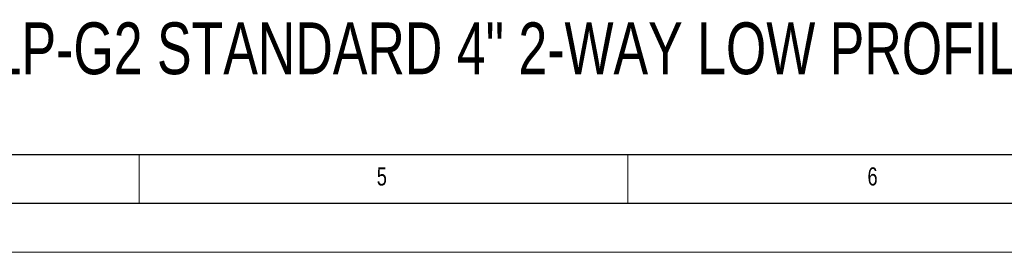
# Model space of a CAD drawing. Header units: millimetres. Extents: x 0 to 594, y 0 to 420.
# Tile 5 of 47: x 190 to 291, y 0 to 24. Entities that reach past the tile are written whole.
import ezdxf

# ---------------------------------------------------------------- set-up
doc = ezdxf.new("R2010")
doc.units = ezdxf.units.MM
doc.layers.add('FORMAT', color=7, linetype='Continuous')
doc.layers.add('SLD-0', color=7, linetype='Continuous')
doc.styles.add('SLDTEXTSTYLE0', font='TXT', dxfattribs={"width": 0.75})

msp = doc.modelspace()

# ---------------------------------------------------------------- linework, layer by layer
at = {"color": 7, "linetype": 'Continuous', "lineweight": 18}
for p, q in [((202, 10), (202, 5)), ((252, 10), (252, 5)), ((0, 0), (594, 0))]:
    msp.add_line(p, q, dxfattribs=at)
at = {"layer": 'FORMAT'}
for p, q in [((20, 10), (584, 10)), ((15, 5), (589, 5))]:
    msp.add_line(p, q, dxfattribs=at)

# ---------------------------------------------------------------- texts
at = {"layer": 'FORMAT', "char_height": 1.852, "attachment_point": 1, "style": 'SLDTEXTSTYLE0'}
for s, insert in [('5', (226.326, 8.668)), ('6', (276.533, 8.668))]:
    msp.add_mtext(s, dxfattribs=dict(at, insert=insert))
at = {"layer": 'SLD-0', "color": 7, "insert": (163.437, 23.47), "char_height": 5.29167, "attachment_point": 1, "style": 'SLDTEXTSTYLE0'}
msp.add_mtext('STD-C4.2LP-G2 STANDARD 4" 2-WAY LOW PROFILE CEILING SPEAKER', dxfattribs=at)

doc.saveas('drawing.dxf')
